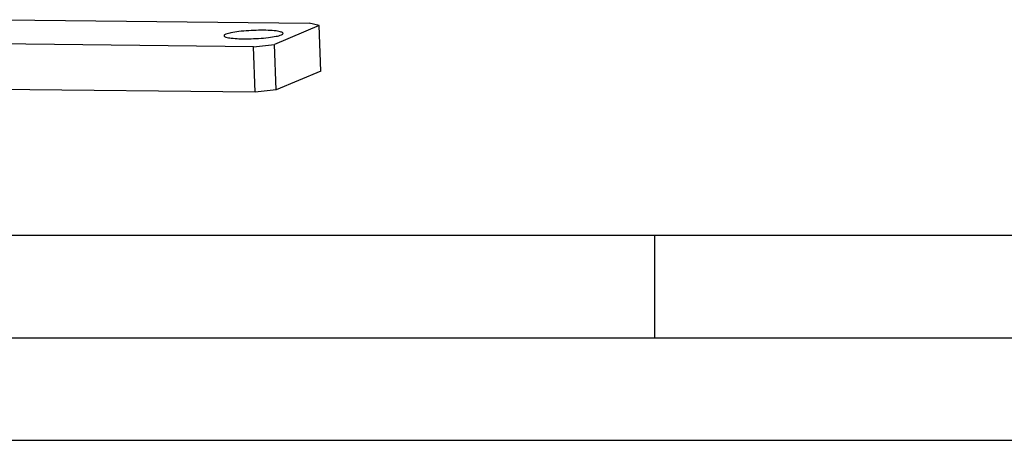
# Model space of a CAD drawing. Header units: millimetres. Extents: x 0 to 420, y 0 to 297.
# Tile 14 of 65: x 186 to 235, y 0 to 21. Entities that reach past the tile are written whole.
import ezdxf

# ---------------------------------------------------------------- set-up
doc = ezdxf.new("R2010")
doc.units = ezdxf.units.MM
doc.header["$LTSCALE"] = 23.1
doc.layers.get('0').update_dxf_attribs({"linetype": 'CONTINUOUS'})
doc.layers.add('COMPONENTS', color=7, linetype='CONTINUOUS')

msp = doc.modelspace()

# ---------------------------------------------------------------- linework, layer by layer
at = {"color": 7, "linetype": 'CONTINUOUS'}
for p, q in [((25, 10), (410, 10)), ((232.75, 0), (237.25, 0))]:
    msp.add_line(p, q, dxfattribs=at)
at = {"color": 2, "linetype": 'CONTINUOUS'}
for p, q in [((217.5, 5), (217.5, 10)), ((20, 5), (415, 5)), ((0, 0), (232.75, 0))]:
    msp.add_line(p, q, dxfattribs=at)
at = {"layer": 'COMPONENTS', "color": 7, "linetype": 'CONTINUOUS'}
for p, q in [((185.76361, 20.50698), (200.62869, 20.34596)), ((201.10782, 20.22245), (198.92873, 19.29948)), ((201.10782, 20.22245), (200.62869, 20.34596)), ((201.19734, 18.00598), (201.10782, 20.22245)), ((197.90482, 19.19225), (141.69107, 19.80116)), ((197.90482, 19.19225), (198.92873, 19.29948)), ((199.01825, 17.08302), (198.92873, 19.29948)), ((197.99434, 16.97579), (197.90482, 19.19225)), ((201.19734, 18.00598), (199.01825, 17.08302)), ((197.99434, 16.97579), (141.78059, 17.58469)), ((199.01825, 17.08302), (197.99434, 16.97579))]:
    msp.add_line(p, q, dxfattribs=at)
for points, knots in [([(196.56128, 19.79841), (196.53836, 19.78871), (196.5038, 19.77399), (196.47464, 19.73959), (196.47519, 19.72569)], [0, 0, 0, 0, 0.64140877, 1, 1, 1, 1]), ([(196.47519, 19.72569), (196.47572, 19.71205), (196.50636, 19.68065), (196.6205, 19.63975), (196.85891, 19.60035), (197.22719, 19.57654), (197.83575, 19.57231), (198.44484, 19.60721), (198.97628, 19.68661), (199.18741, 19.7355), (199.26676, 19.76911)], [0, 0, 0, 0, 0.01442412, 0.0401255, 0.13044848, 0.26596301, 0.43136841, 0.77288001, 0.90893543, 1, 1, 1, 1]), ([(199.35285, 19.84183), (199.35231, 19.85547), (199.32168, 19.88687), (199.20754, 19.92777), (198.96912, 19.96717), (198.60085, 19.99099), (197.99229, 19.99522), (197.38319, 19.96032), (196.85175, 19.88091), (196.64063, 19.83202), (196.56128, 19.79841)], [0, 0, 0, 0, 0.01442412, 0.0401255, 0.13044848, 0.26596301, 0.43136841, 0.77288001, 0.90893543, 1, 1, 1, 1]), ([(199.26676, 19.76911), (199.28967, 19.77882), (199.32423, 19.79354), (199.3534, 19.82793), (199.35285, 19.84183)], [0, 0, 0, 0, 0.64140877, 1, 1, 1, 1])]:
    msp.add_open_spline(points, degree=3, knots=knots, dxfattribs=at)

doc.saveas('drawing.dxf')
